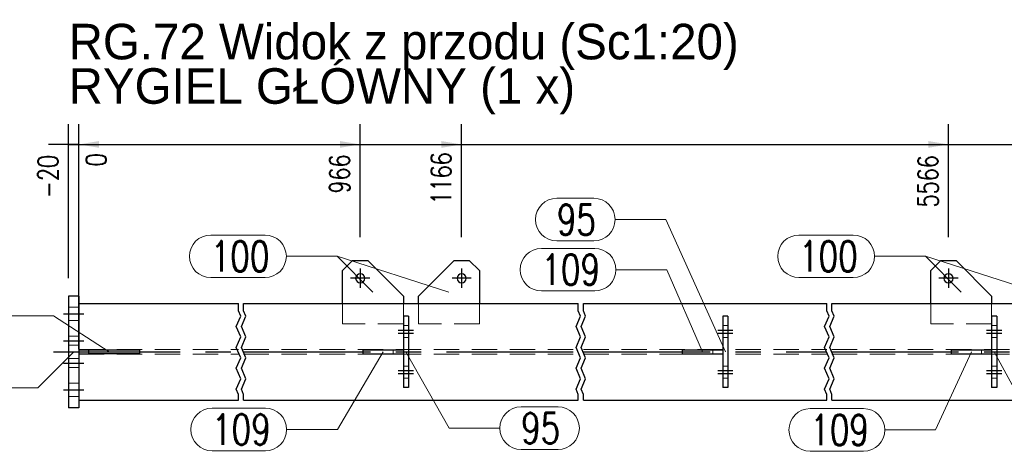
# Model space of a CAD drawing. Header units: millimetres. Extents: x 3528 to 4122, y 12044 to 12491.
# Tile 11 of 58: x 3580 to 3677, y 12341 to 12383. Entities that reach past the tile are written whole.
import ezdxf

# ---------------------------------------------------------------- set-up
doc = ezdxf.new("R2010")
doc.units = ezdxf.units.MM
doc.header["$LTSCALE"] = 10
doc.linetypes.add('HIDDEN', pattern=[0.375, 0.25, -0.125])
doc.linetypes.add('MITTE', pattern=[2, 1.25, -0.25, 0.25, -0.25])
doc.layers.get('Defpoints').update_dxf_attribs({"color": 1})
for name, color, linetype, lineweight in [('PS_DIM', 4, 'Continuous', 13), ('PS_Hidden', 2, 'HIDDEN', 9), ('PS_Pos', 1, 'Continuous', 15), ('PS_SOLID', 7, 'Continuous', 30)]:
    doc.layers.add(name, color=color, linetype=linetype, lineweight=lineweight)
doc.layers.add('PS_MID', color=5, linetype='MITTE')
doc.layers.add('PS_SHAPE', color=3, linetype='Continuous')
doc.styles.add('simplex', font='simplex.shx', dxfattribs={"width": 0.75})
doc.dimstyles.new('1_20_GŁ_DS1-LS20', dxfattribs={"dimtxt": 2, "dimasz": 2, "dimexe": 2, "dimexo": 5, "dimgap": 1, "dimtad": 1, "dimjust": 4, "dimdec": 0, "dimlfac": 20, "dimtxsty": 'simplex', "dimblk1": 'NONE', "dimsah": 1, "dimcen": 2, "dimclrd": 256, "dimclre": 256, "dimclrt": 4, "dimadec": 1, "dimazin": 0, "dimtfac": 1, "dimtdec": 0, "dimtmove": 2, "dimatfit": 3, "dimfxl": 1, "dimarcsym": 0})

# ---------------------------------------------------------------- blocks, each defined once
blk = doc.blocks.new('*X36')
at = {"color": 0}
for s, p in [('RG.72 Widok z przodu (Sc1:20)', (3584.581, 12199.681)), ('RYGIEL GŁÓWNY (1 x)', (3584.581, 12195.306))]:
    blk.add_text(s, height=3.5, dxfattribs=at).set_placement(p)
blk = doc.blocks.new('*D37')
at = {"layer": 'Defpoints', "color": 0, "transparency": 16777216}
for p in [(3585.581, 12370.88), (3584.581, 12352.699), (3585.581, 12345.696)]:
    blk.add_point(p, dxfattribs=at)
at = {"layer": 'PS_DIM', "lineweight": -2, "transparency": 16777216}
for p, q in [((3584.581, 12357.699), (3584.581, 12372.88)), ((3585.581, 12350.696), (3585.581, 12372.88)), ((3584.581, 12370.88), (3582.581, 12370.88)), ((3584.581, 12370.88), (3585.581, 12370.88)), ((3587.581, 12370.88), (3589.581, 12370.88))]:
    blk.add_line(p, q, dxfattribs=at)
at = {"layer": 'PS_DIM', "transparency": 16777216}
blk.add_solid([(3587.581, 12371.213), (3587.581, 12370.547), (3585.581, 12370.88)], dxfattribs=at)
at = {"layer": 'PS_DIM', "color": 4, "transparency": 16777216, "insert": (3582.561, 12367.717), "char_height": 2, "attachment_point": 5, "rotation": 90, "style": 'simplex'}
blk.add_mtext('-20', dxfattribs=at)
blk = doc.blocks.new('_None')
blk = doc.blocks.new('*D38')
at = {"layer": 'Defpoints', "color": 0, "transparency": 16777216}
for p in [(3585.581, 12370.88), (3585.581, 12352.699), (3585.581, 12345.696)]:
    blk.add_point(p, dxfattribs=at)
at = {"layer": 'PS_DIM', "lineweight": -2, "transparency": 16777216}
for p, q in [((3585.581, 12350.696), (3585.581, 12372.88)), ((3585.581, 12357.699), (3585.581, 12372.88)), ((3585.581, 12370.88), (3583.581, 12370.88)), ((3587.581, 12370.88), (3589.581, 12370.88))]:
    blk.add_line(p, q, dxfattribs=at)
at = {"layer": 'PS_DIM', "transparency": 16777216}
blk.add_solid([(3587.581, 12371.213), (3587.581, 12370.547), (3585.581, 12370.88)], dxfattribs=at)
at = {"layer": 'PS_DIM', "color": 4, "transparency": 16777216, "insert": (3587.297, 12369.36), "char_height": 2, "attachment_point": 5, "rotation": 90, "style": 'simplex'}
blk.add_mtext('0', dxfattribs=at)
blk = doc.blocks.new('*D39')
at = {"layer": 'Defpoints', "color": 0, "transparency": 16777216}
for p in [(3613.331, 12370.88), (3613.331, 12356.746), (3585.581, 12345.696)]:
    blk.add_point(p, dxfattribs=at)
at = {"layer": 'PS_DIM', "lineweight": -2, "transparency": 16777216}
for p, q in [((3585.581, 12350.696), (3585.581, 12372.88)), ((3613.331, 12361.746), (3613.331, 12372.88)), ((3585.581, 12370.88), (3611.331, 12370.88))]:
    blk.add_line(p, q, dxfattribs=at)
at = {"layer": 'PS_DIM', "transparency": 16777216}
blk.add_solid([(3611.331, 12371.213), (3611.331, 12370.547), (3613.331, 12370.88)], dxfattribs=at)
at = {"layer": 'PS_DIM', "color": 4, "transparency": 16777216, "insert": (3611.311, 12367.967), "char_height": 2, "attachment_point": 5, "rotation": 90, "style": 'simplex'}
blk.add_mtext('966', dxfattribs=at)
blk = doc.blocks.new('*D40')
at = {"layer": 'Defpoints', "color": 0, "transparency": 16777216}
for p in [(3623.331, 12370.88), (3623.331, 12356.746), (3585.581, 12345.696)]:
    blk.add_point(p, dxfattribs=at)
at = {"layer": 'PS_DIM', "lineweight": -2, "transparency": 16777216}
for p, q in [((3585.581, 12350.696), (3585.581, 12372.88)), ((3623.331, 12361.746), (3623.331, 12372.88)), ((3585.581, 12370.88), (3621.331, 12370.88))]:
    blk.add_line(p, q, dxfattribs=at)
at = {"layer": 'PS_DIM', "transparency": 16777216}
blk.add_solid([(3621.331, 12371.213), (3621.331, 12370.547), (3623.331, 12370.88)], dxfattribs=at)
at = {"layer": 'PS_DIM', "color": 4, "transparency": 16777216, "insert": (3621.311, 12367.538), "char_height": 2, "attachment_point": 5, "rotation": 90, "style": 'simplex'}
blk.add_mtext('1166', dxfattribs=at)
blk = doc.blocks.new('*D41')
at = {"layer": 'Defpoints', "color": 0, "transparency": 16777216}
for p in [(3671.331, 12370.88), (3671.331, 12356.746), (3585.581, 12345.696)]:
    blk.add_point(p, dxfattribs=at)
at = {"layer": 'PS_DIM', "lineweight": -2, "transparency": 16777216}
for p, q in [((3585.581, 12350.696), (3585.581, 12372.88)), ((3671.331, 12361.746), (3671.331, 12372.88)), ((3585.581, 12370.88), (3669.331, 12370.88))]:
    blk.add_line(p, q, dxfattribs=at)
at = {"layer": 'PS_DIM', "transparency": 16777216}
blk.add_solid([(3669.331, 12371.213), (3669.331, 12370.547), (3671.331, 12370.88)], dxfattribs=at)
at = {"layer": 'PS_DIM', "color": 4, "transparency": 16777216, "insert": (3669.311, 12367.253), "char_height": 2, "attachment_point": 5, "rotation": 90, "style": 'simplex'}
blk.add_mtext('5566', dxfattribs=at)
blk = doc.blocks.new('*D42')
at = {"layer": 'Defpoints', "color": 0, "transparency": 16777216}
for p in [(3681.331, 12370.88), (3681.331, 12356.746), (3585.581, 12345.696)]:
    blk.add_point(p, dxfattribs=at)
at = {"layer": 'PS_DIM', "lineweight": -2, "transparency": 16777216}
for p, q in [((3585.581, 12350.696), (3585.581, 12372.88)), ((3681.331, 12361.746), (3681.331, 12372.88)), ((3585.581, 12370.88), (3679.331, 12370.88))]:
    blk.add_line(p, q, dxfattribs=at)
at = {"layer": 'PS_DIM', "transparency": 16777216}
blk.add_solid([(3679.331, 12371.213), (3679.331, 12370.547), (3681.331, 12370.88)], dxfattribs=at)
at = {"layer": 'PS_DIM', "color": 4, "transparency": 16777216, "insert": (3679.311, 12367.253), "char_height": 2, "attachment_point": 5, "rotation": 90, "style": 'simplex'}
blk.add_mtext('5766', dxfattribs=at)
blk = doc.blocks.new('*D43')
at = {"layer": 'Defpoints', "color": 0, "transparency": 16777216}
for p in [(3729.331, 12370.88), (3729.331, 12356.746), (3585.581, 12345.696)]:
    blk.add_point(p, dxfattribs=at)
at = {"layer": 'PS_DIM', "lineweight": -2, "transparency": 16777216}
for p, q in [((3585.581, 12350.696), (3585.581, 12372.88)), ((3729.331, 12361.746), (3729.331, 12372.88)), ((3585.581, 12370.88), (3727.331, 12370.88))]:
    blk.add_line(p, q, dxfattribs=at)
at = {"layer": 'PS_DIM', "transparency": 16777216}
blk.add_solid([(3727.331, 12371.213), (3727.331, 12370.547), (3729.331, 12370.88)], dxfattribs=at)
at = {"layer": 'PS_DIM', "color": 4, "transparency": 16777216, "insert": (3727.311, 12366.824), "char_height": 2, "attachment_point": 5, "rotation": 90, "style": 'simplex'}
blk.add_mtext('10166', dxfattribs=at)
blk = doc.blocks.new('*D44')
at = {"layer": 'Defpoints', "color": 0, "transparency": 16777216}
for p in [(3739.331, 12370.88), (3739.331, 12356.746), (3585.581, 12345.696)]:
    blk.add_point(p, dxfattribs=at)
at = {"layer": 'PS_DIM', "lineweight": -2, "transparency": 16777216}
for p, q in [((3585.581, 12350.696), (3585.581, 12372.88)), ((3739.331, 12361.746), (3739.331, 12372.88)), ((3585.581, 12370.88), (3737.331, 12370.88))]:
    blk.add_line(p, q, dxfattribs=at)
at = {"layer": 'PS_DIM', "transparency": 16777216}
blk.add_solid([(3737.331, 12371.213), (3737.331, 12370.547), (3739.331, 12370.88)], dxfattribs=at)
at = {"layer": 'PS_DIM', "color": 4, "transparency": 16777216, "insert": (3737.311, 12366.681), "char_height": 2, "attachment_point": 5, "rotation": 90, "style": 'simplex'}
blk.add_mtext('10366', dxfattribs=at)
blk = doc.blocks.new('*D45')
at = {"layer": 'Defpoints', "color": 0, "transparency": 16777216}
for p in [(3953.069, 12370.88), (3953.069, 12356.746), (3585.581, 12345.696)]:
    blk.add_point(p, dxfattribs=at)
at = {"layer": 'PS_DIM', "lineweight": -2, "transparency": 16777216}
for p, q in [((3585.581, 12350.696), (3585.581, 12372.88)), ((3953.069, 12361.746), (3953.069, 12372.88)), ((3585.581, 12370.88), (3951.069, 12370.88))]:
    blk.add_line(p, q, dxfattribs=at)
at = {"layer": 'PS_DIM', "transparency": 16777216}
blk.add_solid([(3951.069, 12371.213), (3951.069, 12370.547), (3953.069, 12370.88)], dxfattribs=at)
at = {"layer": 'PS_DIM', "color": 4, "transparency": 16777216, "insert": (3951.049, 12366.646), "char_height": 2, "attachment_point": 5, "rotation": 90, "style": 'simplex'}
blk.add_mtext('14640', dxfattribs=at)
blk = doc.blocks.new('*D46')
at = {"layer": 'Defpoints', "color": 0, "transparency": 16777216}
for p in [(3965.171, 12370.88), (3965.171, 12347.899), (3585.581, 12345.696)]:
    blk.add_point(p, dxfattribs=at)
at = {"layer": 'PS_DIM', "lineweight": -2, "transparency": 16777216}
for p, q in [((3585.581, 12350.696), (3585.581, 12372.88)), ((3965.171, 12352.899), (3965.171, 12372.88)), ((3585.581, 12370.88), (3963.171, 12370.88))]:
    blk.add_line(p, q, dxfattribs=at)
at = {"layer": 'PS_DIM', "transparency": 16777216}
blk.add_solid([(3963.171, 12371.213), (3963.171, 12370.547), (3965.171, 12370.88)], dxfattribs=at)
at = {"layer": 'PS_DIM', "color": 4, "transparency": 16777216, "insert": (3963.151, 12366.646), "char_height": 2, "attachment_point": 5, "rotation": 90, "style": 'simplex'}
blk.add_mtext('14882', dxfattribs=at)
blk = doc.blocks.new('*X266')
at = {"color": 1}
for p, q in [((3601.331, 12354.49), (3601.331, 12355.196)), ((3601.831, 12354.49), (3601.831, 12355.196)), ((3634.831, 12354.49), (3634.831, 12355.196)), ((3635.331, 12354.49), (3635.331, 12355.196)), ((3659.331, 12354.49), (3659.331, 12355.196)), ((3659.831, 12354.49), (3659.831, 12355.196)), ((3601.114, 12352.946), (3601.549, 12353.975)), ((3601.549, 12353.975), (3601.331, 12354.49)), ((3601.614, 12352.946), (3602.049, 12353.975)), ((3602.049, 12353.975), (3601.831, 12354.49)), ((3634.614, 12352.946), (3635.049, 12353.975)), ((3635.049, 12353.975), (3634.831, 12354.49)), ((3635.114, 12352.946), (3635.549, 12353.975)), ((3635.549, 12353.975), (3635.331, 12354.49)), ((3659.114, 12352.946), (3659.549, 12353.975)), ((3659.549, 12353.975), (3659.331, 12354.49)), ((3659.614, 12352.946), (3660.049, 12353.975)), ((3660.049, 12353.975), (3659.831, 12354.49)), ((3601.549, 12351.917), (3601.114, 12352.946)), ((3602.049, 12351.917), (3601.614, 12352.946)), ((3635.049, 12351.917), (3634.614, 12352.946)), ((3635.549, 12351.917), (3635.114, 12352.946)), ((3659.549, 12351.917), (3659.114, 12352.946)), ((3660.049, 12351.917), (3659.614, 12352.946)), ((3601.114, 12350.887), (3601.549, 12351.917)), ((3601.614, 12350.887), (3602.049, 12351.917)), ((3634.614, 12350.887), (3635.049, 12351.917)), ((3635.114, 12350.887), (3635.549, 12351.917)), ((3659.114, 12350.887), (3659.549, 12351.917)), ((3659.614, 12350.887), (3660.049, 12351.917)), ((3601.549, 12349.858), (3601.114, 12350.887)), ((3602.049, 12349.858), (3601.614, 12350.887)), ((3635.049, 12349.858), (3634.614, 12350.887)), ((3635.549, 12349.858), (3635.114, 12350.887)), ((3659.549, 12349.858), (3659.114, 12350.887)), ((3660.049, 12349.858), (3659.614, 12350.887)), ((3601.114, 12348.828), (3601.549, 12349.858)), ((3601.614, 12348.828), (3602.049, 12349.858)), ((3634.614, 12348.828), (3635.049, 12349.858)), ((3635.114, 12348.828), (3635.549, 12349.858)), ((3659.114, 12348.828), (3659.549, 12349.858)), ((3659.614, 12348.828), (3660.049, 12349.858)), ((3601.549, 12347.799), (3601.114, 12348.828)), ((3602.049, 12347.799), (3601.614, 12348.828)), ((3635.049, 12347.799), (3634.614, 12348.828)), ((3635.549, 12347.799), (3635.114, 12348.828)), ((3659.549, 12347.799), (3659.114, 12348.828)), ((3660.049, 12347.799), (3659.614, 12348.828)), ((3601.114, 12346.769), (3601.549, 12347.799)), ((3601.614, 12346.769), (3602.049, 12347.799)), ((3634.614, 12346.769), (3635.049, 12347.799)), ((3635.114, 12346.769), (3635.549, 12347.799)), ((3659.114, 12346.769), (3659.549, 12347.799)), ((3659.614, 12346.769), (3660.049, 12347.799)), ((3601.331, 12346.255), (3601.114, 12346.769)), ((3601.331, 12345.696), (3601.331, 12346.255)), ((3601.831, 12346.255), (3601.614, 12346.769)), ((3601.831, 12345.696), (3601.831, 12346.255)), ((3634.831, 12346.255), (3634.614, 12346.769)), ((3634.831, 12345.696), (3634.831, 12346.255)), ((3635.331, 12346.255), (3635.114, 12346.769)), ((3635.331, 12345.696), (3635.331, 12346.255)), ((3659.331, 12346.255), (3659.114, 12346.769)), ((3659.331, 12345.696), (3659.331, 12346.255)), ((3659.831, 12346.255), (3659.614, 12346.769)), ((3659.831, 12345.696), (3659.831, 12346.255))]:
    blk.add_line(p, q, dxfattribs=at)
at = {"layer": 'PS_Hidden', "color": 2, "linetype": 'HIDDEN'}
for p, q in [((3585.581, 12354.846), (3584.581, 12354.846)), ((3611.581, 12353.196), (3611.581, 12355.196)), ((3617.581, 12355.196), (3617.581, 12353.946)), ((3619.081, 12353.196), (3619.081, 12355.196)), ((3625.081, 12355.196), (3625.081, 12353.196)), ((3669.581, 12353.196), (3669.581, 12355.196)), ((3675.581, 12355.196), (3675.581, 12353.946)), ((3585.581, 12353.546), (3584.581, 12353.546)), ((3617.581, 12353.196), (3611.581, 12353.196)), ((3617.581, 12353.046), (3618.081, 12353.046)), ((3625.081, 12353.196), (3619.081, 12353.196)), ((3649.081, 12353.046), (3649.581, 12353.046)), ((3675.581, 12353.196), (3669.581, 12353.196)), ((3675.581, 12353.046), (3676.081, 12353.046)), ((3585.581, 12351.996), (3584.581, 12351.996)), ((3617.581, 12351.846), (3618.081, 12351.846)), ((3649.081, 12351.846), (3649.581, 12351.846)), ((3675.581, 12351.846), (3676.081, 12351.846)), ((3585.581, 12351.096), (3584.581, 12351.096)), ((3585.581, 12350.681), (3601.331, 12350.681)), ((3585.581, 12350.211), (3601.331, 12350.211)), ((3601.831, 12350.681), (3634.831, 12350.681)), ((3601.831, 12350.211), (3634.831, 12350.211)), ((3616.581, 12350.646), (3616.581, 12350.246)), ((3635.331, 12350.681), (3659.331, 12350.681)), ((3635.331, 12350.211), (3659.331, 12350.211)), ((3648.081, 12350.646), (3648.081, 12350.246)), ((3659.831, 12350.681), (3692.831, 12350.681)), ((3659.831, 12350.211), (3692.831, 12350.211)), ((3674.581, 12350.646), (3674.581, 12350.246)), ((3585.581, 12349.796), (3584.581, 12349.796)), ((3585.581, 12348.896), (3584.581, 12348.896)), ((3617.581, 12349.046), (3618.081, 12349.046)), ((3649.081, 12349.046), (3649.581, 12349.046)), ((3675.581, 12349.046), (3676.081, 12349.046)), ((3585.581, 12347.346), (3584.581, 12347.346)), ((3617.581, 12347.846), (3618.081, 12347.846)), ((3649.081, 12347.846), (3649.581, 12347.846)), ((3675.581, 12347.846), (3676.081, 12347.846)), ((3585.581, 12346.046), (3584.581, 12346.046))]:
    blk.add_line(p, q, dxfattribs=at)
at = {"layer": 'PS_MID', "color": 5, "linetype": 'MITTE'}
for p, q in [((3613.331, 12358.646), (3613.331, 12356.746)), ((3623.331, 12358.646), (3623.331, 12356.746)), ((3671.331, 12358.646), (3671.331, 12356.746)), ((3614.281, 12357.696), (3612.381, 12357.696)), ((3624.281, 12357.696), (3622.381, 12357.696)), ((3672.281, 12357.696), (3670.381, 12357.696)), ((3584.081, 12354.196), (3586.081, 12354.196)), ((3584.081, 12354.196), (3586.081, 12354.196)), ((3584.081, 12354.196), (3586.081, 12354.196)), ((3584.081, 12354.196), (3586.081, 12354.196)), ((3584.081, 12354.196), (3586.081, 12354.196)), ((3584.081, 12354.196), (3586.081, 12354.196)), ((3617.081, 12352.596), (3618.581, 12352.596)), ((3617.081, 12352.596), (3618.581, 12352.596)), ((3617.081, 12352.296), (3618.581, 12352.296)), ((3617.081, 12352.296), (3618.581, 12352.296)), ((3648.581, 12352.596), (3650.081, 12352.596)), ((3648.581, 12352.596), (3650.081, 12352.596)), ((3648.581, 12352.296), (3650.081, 12352.296)), ((3648.581, 12352.296), (3650.081, 12352.296)), ((3675.081, 12352.596), (3676.581, 12352.596)), ((3675.081, 12352.596), (3676.581, 12352.596)), ((3675.081, 12352.296), (3676.581, 12352.296)), ((3675.081, 12352.296), (3676.581, 12352.296)), ((3584.081, 12351.546), (3586.081, 12351.546)), ((3584.081, 12351.546), (3586.081, 12351.546)), ((3583.081, 12350.446), (3601.331, 12350.446)), ((3601.831, 12350.446), (3634.831, 12350.446)), ((3635.331, 12350.446), (3659.331, 12350.446)), ((3659.831, 12350.446), (3692.831, 12350.446)), ((3584.081, 12349.346), (3586.081, 12349.346)), ((3584.081, 12349.346), (3586.081, 12349.346)), ((3617.081, 12348.596), (3618.581, 12348.596)), ((3617.081, 12348.596), (3618.581, 12348.596)), ((3617.081, 12348.296), (3618.581, 12348.296)), ((3617.081, 12348.296), (3618.581, 12348.296)), ((3648.581, 12348.596), (3650.081, 12348.596)), ((3648.581, 12348.596), (3650.081, 12348.596)), ((3648.581, 12348.296), (3650.081, 12348.296)), ((3648.581, 12348.296), (3650.081, 12348.296)), ((3675.081, 12348.596), (3676.581, 12348.596)), ((3675.081, 12348.596), (3676.581, 12348.596)), ((3675.081, 12348.296), (3676.581, 12348.296)), ((3675.081, 12348.296), (3676.581, 12348.296)), ((3584.081, 12346.696), (3586.081, 12346.696)), ((3584.081, 12346.696), (3586.081, 12346.696)), ((3584.081, 12346.696), (3586.081, 12346.696)), ((3584.081, 12346.696), (3586.081, 12346.696)), ((3584.081, 12346.696), (3586.081, 12346.696)), ((3584.081, 12346.696), (3586.081, 12346.696))]:
    blk.add_line(p, q, dxfattribs=at)
at = {"layer": 'PS_SOLID', "color": 7, "linetype": 'Continuous'}
for p, q in [((3612.581, 12359.446), (3611.581, 12358.446)), ((3612.581, 12359.446), (3614.081, 12359.446)), ((3617.581, 12355.946), (3614.081, 12359.446)), ((3622.581, 12359.446), (3619.081, 12355.946)), ((3622.581, 12359.446), (3624.081, 12359.446)), ((3625.081, 12358.446), (3624.081, 12359.446)), ((3670.581, 12359.446), (3669.581, 12358.446)), ((3670.581, 12359.446), (3672.081, 12359.446)), ((3675.581, 12355.946), (3672.081, 12359.446)), ((3611.581, 12355.196), (3611.581, 12358.446)), ((3625.081, 12358.446), (3625.081, 12355.196)), ((3669.581, 12355.196), (3669.581, 12358.446)), ((3584.581, 12355.946), (3584.581, 12344.946)), ((3585.581, 12355.946), (3584.581, 12355.946)), ((3585.581, 12355.946), (3585.581, 12344.946)), ((3617.581, 12355.946), (3617.581, 12355.196)), ((3619.081, 12355.196), (3619.081, 12355.946)), ((3675.581, 12355.946), (3675.581, 12355.196)), ((3585.581, 12355.196), (3601.331, 12355.196)), ((3601.831, 12355.196), (3634.831, 12355.196)), ((3635.331, 12355.196), (3659.331, 12355.196)), ((3659.831, 12355.196), (3692.831, 12355.196)), ((3617.581, 12353.946), (3617.581, 12346.946)), ((3618.081, 12353.946), (3617.581, 12353.946)), ((3618.081, 12353.946), (3618.081, 12346.946)), ((3649.081, 12353.946), (3649.081, 12346.946)), ((3649.581, 12353.946), (3649.081, 12353.946)), ((3649.581, 12353.946), (3649.581, 12346.946)), ((3675.581, 12353.946), (3675.581, 12346.946)), ((3676.081, 12353.946), (3675.581, 12353.946)), ((3676.081, 12353.946), (3676.081, 12346.946)), ((3585.581, 12350.646), (3586.581, 12350.646)), ((3585.581, 12350.246), (3586.581, 12350.246)), ((3586.581, 12350.246), (3586.581, 12350.646)), ((3586.581, 12350.646), (3591.581, 12350.646)), ((3591.581, 12350.246), (3586.581, 12350.246)), ((3591.581, 12350.646), (3591.581, 12350.246)), ((3613.581, 12350.646), (3617.581, 12350.646)), ((3613.581, 12350.646), (3613.581, 12350.246)), ((3613.581, 12350.246), (3617.581, 12350.246)), ((3645.081, 12350.646), (3649.081, 12350.646)), ((3645.081, 12350.646), (3645.081, 12350.246)), ((3645.081, 12350.246), (3649.081, 12350.246)), ((3671.581, 12350.646), (3675.581, 12350.646)), ((3671.581, 12350.646), (3671.581, 12350.246)), ((3671.581, 12350.246), (3675.581, 12350.246)), ((3618.081, 12346.946), (3617.581, 12346.946)), ((3649.581, 12346.946), (3649.081, 12346.946)), ((3676.081, 12346.946), (3675.581, 12346.946)), ((3585.581, 12344.946), (3584.581, 12344.946)), ((3585.581, 12345.696), (3601.331, 12345.696)), ((3601.831, 12345.696), (3634.831, 12345.696)), ((3635.331, 12345.696), (3659.331, 12345.696)), ((3659.831, 12345.696), (3692.831, 12345.696))]:
    blk.add_line(p, q, dxfattribs=at)
at = {"layer": 'PS_SOLID', "color": 7, "extrusion": (0, 0, -1)}
for centre in [(-3613.331, 12357.696), (-3623.331, 12357.696), (-3671.331, 12357.696)]:
    blk.add_circle(centre, 0.45, dxfattribs=at)
blk = doc.blocks.new('*X298')
at = {"color": 1}
for p, q in [((3675.831, 12350.446), (3679.935, 12342.874)), ((3687.035, 12344.974), (3690.678, 12344.974)), ((3679.935, 12342.874), (3684.935, 12342.874)), ((3687.035, 12340.774), (3690.678, 12340.774))]:
    blk.add_line(p, q, dxfattribs=at)
for centre, start, end in [((3687.035, 12342.874), 90, 270), ((3690.678, 12342.874), 270, 90)]:
    blk.add_arc(centre, 2.1, start, end, dxfattribs=at)
at = {"color": 2, "style": 'simplex', "width": 0.75}
blk.add_text('95', height=3, dxfattribs=at).set_placement((3687.035, 12341.374))
blk = doc.blocks.new('*X299')
at = {"color": 1}
for p, q in [((3673.581, 12350.446), (3670.046, 12342.749)), ((3657.696, 12344.849), (3662.946, 12344.849)), ((3665.046, 12342.749), (3670.046, 12342.749)), ((3657.696, 12340.649), (3662.946, 12340.649))]:
    blk.add_line(p, q, dxfattribs=at)
for centre, start, end in [((3657.696, 12342.749), 90, 270), ((3662.946, 12342.749), 270, 90)]:
    blk.add_arc(centre, 2.1, start, end, dxfattribs=at)
at = {"color": 2, "style": 'simplex', "width": 0.75}
blk.add_text('109', height=3, dxfattribs=at).set_placement((3657.696, 12341.249))
blk = doc.blocks.new('*X300')
at = {"color": 1}
for p, q in [((3656.589, 12361.956), (3661.946, 12361.956)), ((3664.046, 12359.856), (3669.046, 12359.856)), ((3672.581, 12356.321), (3669.046, 12359.856)), ((3656.589, 12357.756), (3661.946, 12357.756))]:
    blk.add_line(p, q, dxfattribs=at)
for centre, start, end in [((3656.589, 12359.856), 90, 270), ((3661.946, 12359.856), 270, 90)]:
    blk.add_arc(centre, 2.1, start, end, dxfattribs=at)
at = {"color": 2, "style": 'simplex', "width": 0.75}
blk.add_text('100', height=3, dxfattribs=at).set_placement((3656.589, 12358.356))
blk = doc.blocks.new('*X301')
at = {"color": 1}
for p, q in [((3656.589, 12361.956), (3661.946, 12361.956)), ((3664.046, 12359.856), (3669.046, 12359.856)), ((3680.081, 12356.321), (3669.046, 12359.856)), ((3656.589, 12357.756), (3661.946, 12357.756))]:
    blk.add_line(p, q, dxfattribs=at)
for centre, start, end in [((3656.589, 12359.856), 90, 270), ((3661.946, 12359.856), 270, 90)]:
    blk.add_arc(centre, 2.1, start, end, dxfattribs=at)
at = {"color": 2, "style": 'simplex', "width": 0.75}
blk.add_text('100', height=3, dxfattribs=at).set_placement((3656.589, 12358.356))
blk = doc.blocks.new('*X302')
at = {"color": 1}
for p, q in [((3631.196, 12360.64), (3636.446, 12360.64)), ((3638.546, 12358.54), (3643.546, 12358.54)), ((3647.081, 12350.446), (3643.546, 12358.54)), ((3631.196, 12356.44), (3636.446, 12356.44))]:
    blk.add_line(p, q, dxfattribs=at)
for centre, start, end in [((3631.196, 12358.54), 90, 270), ((3636.446, 12358.54), 270, 90)]:
    blk.add_arc(centre, 2.1, start, end, dxfattribs=at)
at = {"color": 2, "style": 'simplex', "width": 0.75}
blk.add_text('109', height=3, dxfattribs=at).set_placement((3631.196, 12357.04))
blk = doc.blocks.new('*X303')
at = {"color": 1}
for p, q in [((3632.712, 12365.574), (3636.355, 12365.574)), ((3638.455, 12363.474), (3643.455, 12363.474)), ((3649.331, 12350.446), (3643.455, 12363.474)), ((3632.712, 12361.374), (3636.355, 12361.374))]:
    blk.add_line(p, q, dxfattribs=at)
for centre, start, end in [((3632.712, 12363.474), 90, 270), ((3636.355, 12363.474), 270, 90)]:
    blk.add_arc(centre, 2.1, start, end, dxfattribs=at)
at = {"color": 2, "style": 'simplex', "width": 0.75}
blk.add_text('95', height=3, dxfattribs=at).set_placement((3632.712, 12361.974))
blk = doc.blocks.new('*X304')
at = {"color": 1}
for p, q in [((3617.831, 12350.446), (3622.09, 12342.929)), ((3629.19, 12345.029), (3632.833, 12345.029)), ((3622.09, 12342.929), (3627.09, 12342.929)), ((3629.19, 12340.829), (3632.833, 12340.829))]:
    blk.add_line(p, q, dxfattribs=at)
for centre, start, end in [((3629.19, 12342.929), 90, 270), ((3632.833, 12342.929), 270, 90)]:
    blk.add_arc(centre, 2.1, start, end, dxfattribs=at)
at = {"color": 2, "style": 'simplex', "width": 0.75}
blk.add_text('95', height=3, dxfattribs=at).set_placement((3629.19, 12341.429))
blk = doc.blocks.new('*X305')
at = {"color": 1}
for p, q in [((3615.581, 12350.446), (3611.076, 12342.793)), ((3598.726, 12344.893), (3603.976, 12344.893)), ((3606.076, 12342.793), (3611.076, 12342.793)), ((3598.726, 12340.693), (3603.976, 12340.693))]:
    blk.add_line(p, q, dxfattribs=at)
for centre, start, end in [((3598.726, 12342.793), 90, 270), ((3603.976, 12342.793), 270, 90)]:
    blk.add_arc(centre, 2.1, start, end, dxfattribs=at)
at = {"color": 2, "style": 'simplex', "width": 0.75}
blk.add_text('109', height=3, dxfattribs=at).set_placement((3598.726, 12341.293))
blk = doc.blocks.new('*X306')
at = {"color": 1}
for p, q in [((3598.589, 12361.956), (3603.946, 12361.956)), ((3606.046, 12359.856), (3611.046, 12359.856)), ((3622.081, 12356.321), (3611.046, 12359.856)), ((3598.589, 12357.756), (3603.946, 12357.756))]:
    blk.add_line(p, q, dxfattribs=at)
for centre, start, end in [((3598.589, 12359.856), 90, 270), ((3603.946, 12359.856), 270, 90)]:
    blk.add_arc(centre, 2.1, start, end, dxfattribs=at)
at = {"color": 2, "style": 'simplex', "width": 0.75}
blk.add_text('100', height=3, dxfattribs=at).set_placement((3598.589, 12358.356))
blk = doc.blocks.new('*X307')
at = {"color": 1}
for p, q in [((3598.589, 12361.956), (3603.946, 12361.956)), ((3606.046, 12359.856), (3611.046, 12359.856)), ((3614.581, 12356.321), (3611.046, 12359.856)), ((3598.589, 12357.756), (3603.946, 12357.756))]:
    blk.add_line(p, q, dxfattribs=at)
for centre, start, end in [((3598.589, 12359.856), 90, 270), ((3603.946, 12359.856), 270, 90)]:
    blk.add_arc(centre, 2.1, start, end, dxfattribs=at)
at = {"color": 2, "style": 'simplex', "width": 0.75}
blk.add_text('100', height=3, dxfattribs=at).set_placement((3598.589, 12358.356))
blk = doc.blocks.new('*X308')
at = {"color": 1}
for p, q in [((3570.629, 12356.081), (3575.987, 12356.081)), ((3578.087, 12353.981), (3583.087, 12353.981)), ((3588.581, 12350.446), (3583.087, 12353.981)), ((3570.629, 12351.881), (3575.987, 12351.881))]:
    blk.add_line(p, q, dxfattribs=at)
for centre, start, end in [((3570.629, 12353.981), 90, 270), ((3575.987, 12353.981), 270, 90)]:
    blk.add_arc(centre, 2.1, start, end, dxfattribs=at)
at = {"color": 2, "style": 'simplex', "width": 0.75}
blk.add_text('103', height=3, dxfattribs=at).set_placement((3570.629, 12352.481))
blk = doc.blocks.new('*X309')
at = {"color": 1}
for p, q in [((3570.629, 12356.081), (3575.987, 12356.081)), ((3578.087, 12353.981), (3583.087, 12353.981)), ((3588.581, 12350.446), (3583.087, 12353.981)), ((3570.629, 12351.881), (3575.987, 12351.881))]:
    blk.add_line(p, q, dxfattribs=at)
for centre, start, end in [((3570.629, 12353.981), 90, 270), ((3575.987, 12353.981), 270, 90)]:
    blk.add_arc(centre, 2.1, start, end, dxfattribs=at)
at = {"color": 2, "style": 'simplex', "width": 0.75}
blk.add_text('103', height=3, dxfattribs=at).set_placement((3570.629, 12352.481))
blk = doc.blocks.new('*X310')
at = {"color": 1}
for p, q in [((3585.081, 12350.446), (3581.546, 12346.91)), ((3570.91, 12349.01), (3574.446, 12349.01)), ((3576.546, 12346.91), (3581.546, 12346.91)), ((3570.91, 12344.81), (3574.446, 12344.81))]:
    blk.add_line(p, q, dxfattribs=at)
for centre, start, end in [((3570.91, 12346.91), 90, 270), ((3574.446, 12346.91), 270, 90)]:
    blk.add_arc(centre, 2.1, start, end, dxfattribs=at)
at = {"color": 2, "style": 'simplex', "width": 0.75}
blk.add_text('86', height=3, dxfattribs=at).set_placement((3570.91, 12345.41))

msp = doc.modelspace()

# ---------------------------------------------------------------- block references
msp.add_blockref('*X36', (0, 179.579))
at = {"layer": 'PS_Pos'}
for name in ['*X303', '*X306', '*X307', '*X300', '*X301', '*X302', '*X308', '*X309', '*X310', '*X305', '*X304', '*X299', '*X298']:
    msp.add_blockref(name, (0, 0), dxfattribs=at)
at = {"layer": 'PS_SHAPE'}
msp.add_blockref('*X266', (0, 0), dxfattribs=at)

# ---------------------------------------------------------------- dimensions: what is measured, and where the dimension line sits
at = {"layer": 'PS_DIM'}
for base, p1, p2, text, picture, middle in [((3585.581, 12370.88), (3584.581, 12352.699), (3585.581, 12345.696), '-20', '*D37', (3582.561, 12367.717)), ((3613.331, 12370.88), (3585.581, 12345.696), (3613.331, 12356.746), '966', '*D39', (3611.311, 12367.967)), ((3623.331, 12370.88), (3585.581, 12345.696), (3623.331, 12356.746), '1166', '*D40', (3621.311, 12367.538)), ((3671.331, 12370.88), (3585.581, 12345.696), (3671.331, 12356.746), '5566', '*D41', (3669.311, 12367.253)), ((3681.331, 12370.88), (3585.581, 12345.696), (3681.331, 12356.746), '5766', '*D42', (3679.311, 12367.253)), ((3729.331, 12370.88), (3585.581, 12345.696), (3729.331, 12356.746), '10166', '*D43', (3727.311, 12366.824)), ((3739.331, 12370.88), (3585.581, 12345.696), (3739.331, 12356.746), '10366', '*D44', (3737.311, 12366.681)), ((3953.069, 12370.88), (3585.581, 12345.696), (3953.069, 12356.746), '14640', '*D45', (3951.049, 12366.646)), ((3965.171, 12370.88), (3585.581, 12345.696), (3965.171, 12347.899), '14882', '*D46', (3963.151, 12366.646))]:
    dim = msp.add_linear_dim(base=base, p1=p1, p2=p2, text=text, dimstyle='1_20_GŁ_DS1-LS20', dxfattribs=at)
    dim.commit()
    dim.dimension.update_dxf_attribs({"geometry": picture, "text_midpoint": middle, "dimtype": 128, "text_rotation": 90})
dim = msp.add_linear_dim(base=(3585.581382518, 12370.879852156), p1=(3585.581382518, 12345.695964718), p2=(3585.581382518, 12352.698595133), dimstyle='1_20_GŁ_DS1-LS20', dxfattribs=at)
dim.commit()
dim.dimension.update_dxf_attribs({"geometry": '*D38', "text_midpoint": (3587.297212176, 12369.359852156), "dimtype": 128, "text_rotation": 90})

doc.saveas('drawing.dxf')
